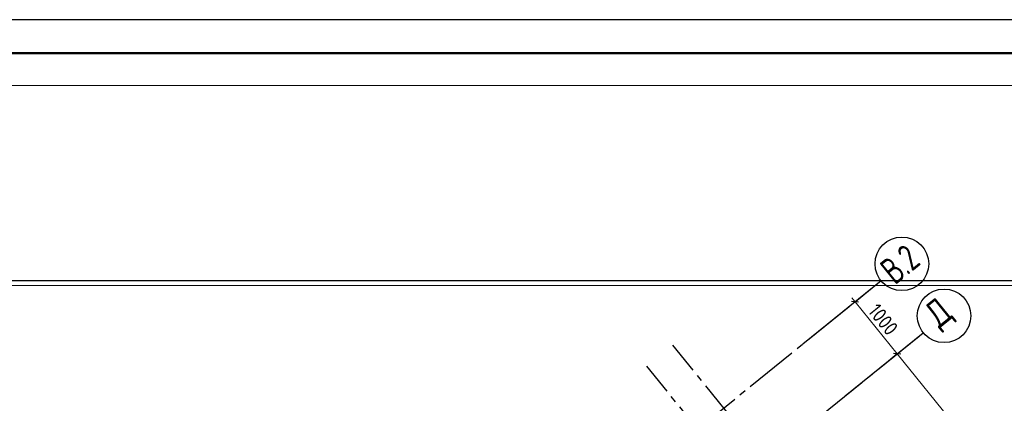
# Model space of a CAD drawing. Header units: millimetres. Extents: x 0 to 59400, y 0 to 42000.
# Tile 33 of 34: x 36351 to 51041, y 36271 to 42000. Entities that reach past the tile are written whole.
import ezdxf

# ---------------------------------------------------------------- set-up
doc = ezdxf.new("R2010")
doc.units = ezdxf.units.MM
doc.linetypes.add('______5', pattern=[1100, 800, -100, 100, -100])
doc.layers.add('Standard', color=7, linetype='Continuous', lineweight=25)
doc.layers.add('Размерная линия_ общее', color=7, linetype='Continuous', lineweight=13)
doc.layers.add('Оси', color=7, linetype='______5', lineweight=13, true_color=0x656565)
doc.styles.add('ISOCPEUR', font='txt')

msp = doc.modelspace()

# ---------------------------------------------------------------- linework, layer by layer
at = {"layer": 'Standard', "color": 7, "linetype": 'Continuous', "lineweight": 25, "transparency": 33554687}
msp.add_lwpolyline([(0, 0), (59400, 0), (59400, 42000), (0, 42000), (0, 0)], close=True, dxfattribs=at)
at = {"layer": 'Standard', "color": 7, "linetype": 'Continuous', "lineweight": 13, "transparency": 33554687}
for points in [[(59400, 42000), (0, 42000), (0, 19532), (59400, 19532), (59400, 42000)], [(6813, 19282), (55406, 19282), (55406, 38032), (6813, 38032), (6813, 19282)], [(6813, 19532), (55406, 19532), (55406, 38032), (6813, 38032), (6813, 19532)]]:
    msp.add_lwpolyline(points, dxfattribs=at)
at = {"layer": 'Standard', "color": 7, "linetype": 'Continuous', "lineweight": 50, "transparency": 33554687}
msp.add_lwpolyline([(2000, 41500), (58900, 41500), (58900, 500), (2000, 500), (2000, 41500)], close=True, dxfattribs=at)
at = {"layer": 'Standard', "color": 7, "linetype": 'Continuous', "lineweight": 18, "transparency": 33554687}
msp.add_lwpolyline([(59291, 41017), (2391, 41017), (2391, 5517), (59291, 5517), (59291, 41017)], dxfattribs=at)
at = {"layer": 'Standard', "color": 254, "linetype": 'Continuous', "lineweight": 25, "true_color": 0xc4c4ff, "transparency": 33554687}
msp.add_lwpolyline([(6744, 19461), (54029, 19461), (54029, 38101), (6744, 38101), (6744, 19461)], dxfattribs=at)
at = {"layer": 'Оси', "color": 8, "linetype": '______5', "lineweight": -3, "transparency": 33554687}
for p, q in [((36993, 28216), (49202, 38103)), ((39744, 29157), (49832, 37325)), ((57475, 23088), (46097, 37139)), ((57086, 22773), (45708, 36824))]:
    msp.add_line(p, q, dxfattribs=at)
at = {"layer": 'Оси', "color": 7, "linetype": 'Continuous', "lineweight": 25, "transparency": 33554687}
for p, q in [((48037, 37159), (49202, 38103)), ((48666, 36381), (49832, 37325))]:
    msp.add_line(p, q, dxfattribs=at)
for centre in [(49513, 38354), (50142, 37577)]:
    msp.add_circle(centre, 400, dxfattribs=at)
at = {"layer": 'Размерная линия_ общее', "color": 253, "linetype": 'Continuous', "lineweight": -3, "true_color": 0xa0a0a0, "transparency": 33554687}
for p, q in [((48814, 37788), (49047, 37977)), ((48814, 37788), (48717, 37709)), ((48814, 37788), (48911, 37867)), ((49443, 37011), (49540, 37089)), ((49443, 37011), (49346, 36932))]:
    msp.add_line(p, q, dxfattribs=at)
at = {"layer": 'Размерная линия_ общее', "color": 7, "linetype": 'Continuous', "lineweight": 25, "transparency": 33554687}
for p, q in [((48866, 37782), (48761, 37793)), ((49496, 37005), (49390, 37016))]:
    msp.add_line(p, q, dxfattribs=at)
at = {"layer": 'Размерная линия_ общее', "color": 7, "linetype": 'Continuous', "lineweight": 13, "transparency": 33554687}
for p, q in [((48814, 37788), (48766, 37846)), ((49443, 37011), (48814, 37788)), ((51834, 34058), (49443, 37011))]:
    msp.add_line(p, q, dxfattribs=at)
at = {"layer": 'Размерная линия_ общее', "color": 253, "linetype": 'Continuous', "lineweight": -3, "true_color": 0xa0a0a0, "transparency": 33554687}
msp.add_lwpolyline([(49443, 37011), (49456, 37021), (49456, 37021), (49676, 37199)], dxfattribs=at)

# ---------------------------------------------------------------- texts
at = {"layer": 'Оси', "color": 7, "linetype": 'Continuous', "lineweight": 35, "transparency": 33554687, "char_height": 400, "attachment_point": 7, "rotation": 39, "style": 'ISOCPEUR'}
for s, insert, width in [('\\W0.72;В.2', (49407, 38028), 719.47), ('\\W0.82;Д', (50120, 37319), 523.54)]:
    msp.add_mtext(s, dxfattribs=dict(at, insert=insert, width=width))
at = {"layer": 'Размерная линия_ общее', "color": 7, "linetype": 'Continuous', "lineweight": 25, "transparency": 33554687, "insert": (48994, 37644), "char_height": 220, "width": 666.91, "attachment_point": 7, "rotation": 309, "style": 'ISOCPEUR'}
msp.add_mtext('\\W0.87;1000', dxfattribs=at)

doc.saveas('drawing.dxf')
